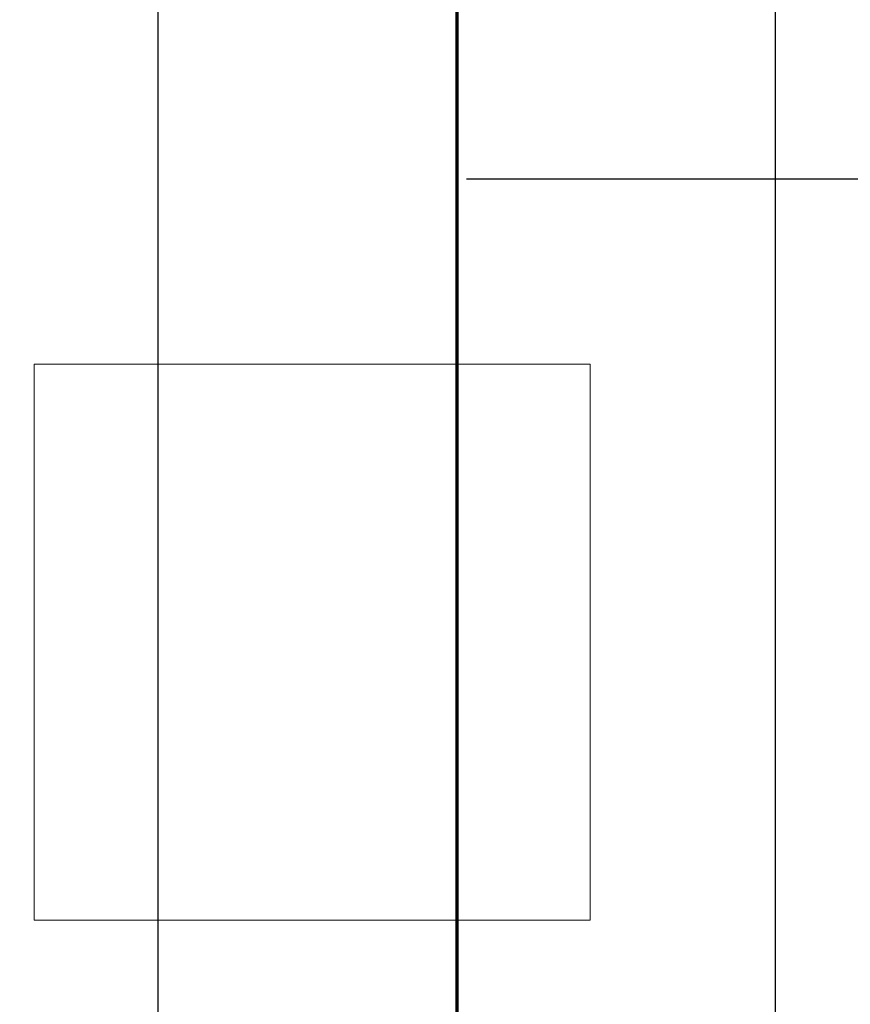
# Model space of a CAD drawing. Header units: centimetres. Extents: x -228435 to 111511, y -89367 to 428125.
# Tile 68 of 219: x -21987 to -19297, y 32327 to 35515. Entities that reach past the tile are written whole.
import ezdxf
from ezdxf.xclip import XClip

# ---------------------------------------------------------------- set-up
doc = ezdxf.new("R2010")
doc.units = ezdxf.units.CM
doc.header["$LTSCALE"] = 50
doc.header["$XCLIPFRAME"] = 0
for name, pattern in [('DASHDOT2', [12.7, 6.35, -3.175, 0, -3.175]), ('HIDDEN2', [4.7625, 3.175, -1.5875]), ('HIDDENX2', [19.05, 12.7, -6.35])]:
    doc.linetypes.add(name, pattern=pattern)
doc.layers.get('0').update_dxf_attribs({"color": 8})
for name, color, linetype in [('ARCH_INFO_KŁADY ŚCIAN', 8, 'HIDDEN2'), ('ARCH_INFO_OSIE_IST', 8, 'DASHDOT2'), ('ARCH_WYKŁADZINA', 8, 'Continuous'), ('Osie rzutów$0$ARCH_INFO_OSIE_OPISY_IST', 8, 'Continuous'), ('RYSUNKOWE_XREF', 8, 'Continuous')]:
    doc.layers.add(name, color=color, linetype=linetype)
doc.layers.add('ARCH_SUFITY_PODWIESZANE', color=8, linetype='HIDDENX2', lineweight=9)

# ---------------------------------------------------------------- blocks, each defined once
blk = doc.blocks.new('SU Lampy kwadratowe +0')
at = {"layer": 'ARCH_SUFITY_PODWIESZANE', "ltscale": 2.5}
blk.add_lwpolyline([(9920, 7940), (10100, 7940), (10100, 7760), (9920, 7760)], close=True, dxfattribs=at)
blk = doc.blocks.new('Linie kładów 0')
at = {"layer": 'ARCH_INFO_KŁADY ŚCIAN', "ltscale": 10, "const_width": 1}
blk.add_lwpolyline([(10056.93, 5618.71), (10056.93, 11674.11)], dxfattribs=at)
blk = doc.blocks.new('Osie rzutów')
at = {"layer": 'ARCH_INFO_OSIE_IST', "ltscale": 10}
blk.add_line((4436.24, 8000), (15156.54, 8000), dxfattribs=at)
blk = doc.blocks.new('A$C6FDA0163')
at = {"layer": 'RYSUNKOWE_XREF'}
blk.add_blockref('Osie rzutów', (-10460.03, -9819.05, -630), dxfattribs=at)

msp = doc.modelspace()

# ---------------------------------------------------------------- linework, layer by layer
at = {"layer": 'ARCH_WYKŁADZINA', "linetype": 'Continuous', "lineweight": -3}
for p, q in [((-21540, 68500, 630), (-21540, 17000, 630)), ((-19540, 19000, 630), (-19540, 68500, 630))]:
    msp.add_line(p, q, dxfattribs=at)

# ---------------------------------------------------------------- block references
ref = msp.add_blockref('A$C6FDA0163', (-16540, 53190.5, 630), dxfattribs=dict(xscale=10, yscale=10, zscale=10))
XClip(ref).set_block_clipping_path([(-400.031931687, -2219.05), (399.968068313, 380.95)])
at = {"layer": 'ARCH_INFO_KŁADY ŚCIAN', "xscale": 10, "yscale": 10, "zscale": 10}
msp.add_blockref('Linie kładów 0', (-121140, -45000, 630), dxfattribs=at)
at = {"layer": 'ARCH_SUFITY_PODWIESZANE', "ltscale": 2.5, "xscale": 10, "yscale": 10, "zscale": 10}
msp.add_blockref('SU Lampy kwadratowe +0', (-121140, -45000, -5670), dxfattribs=at)
at = {"layer": 'Osie rzutów$0$ARCH_INFO_OSIE_OPISY_IST', "xscale": 10, "yscale": 10, "zscale": 10}
msp.add_blockref('Osie rzutów', (-121140, -45000, 630), dxfattribs=at)

doc.saveas('drawing.dxf')
